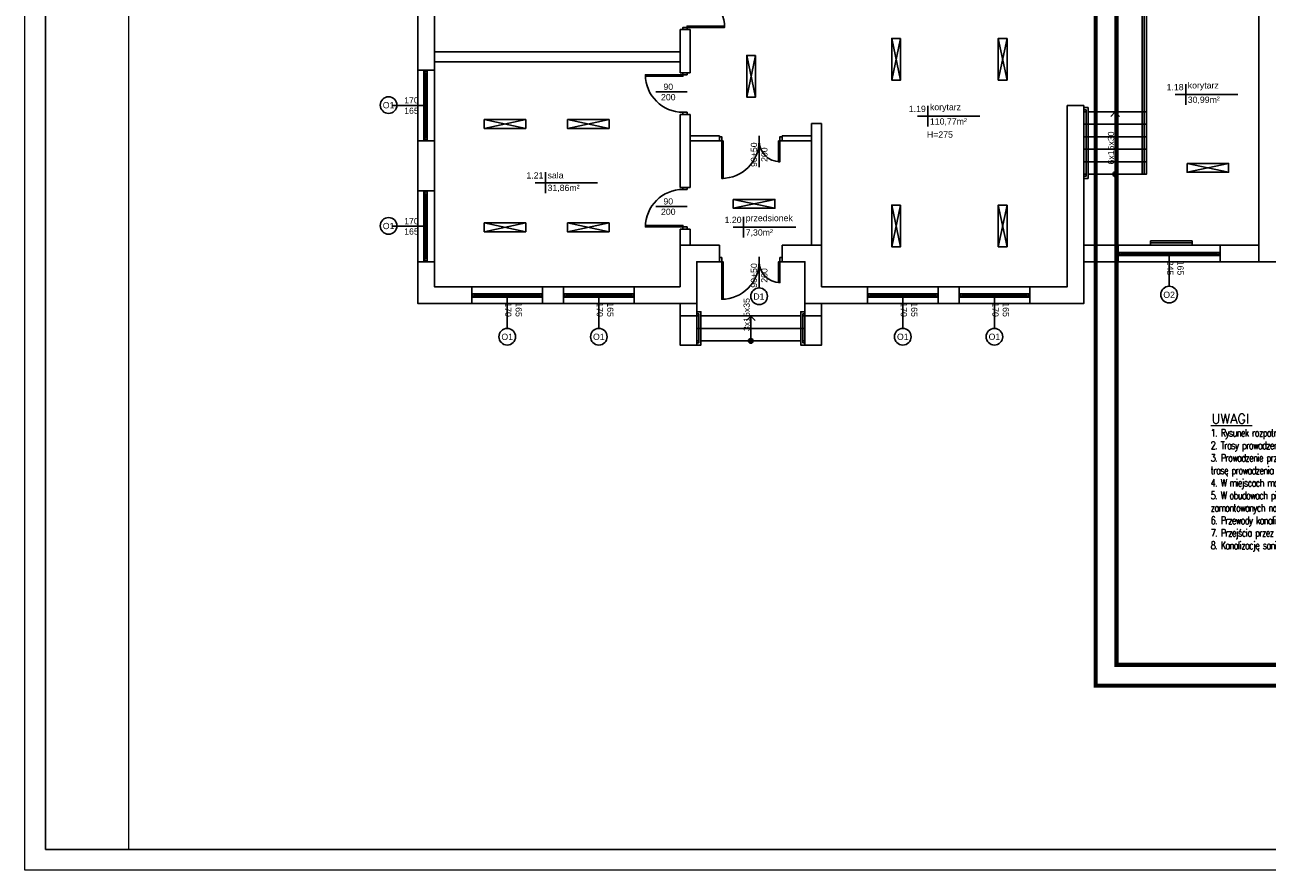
# Model space of a CAD drawing. Header units: millimetres. Extents: x 3698380 to 4312681, y 679670 to 844285.
# Tile 44 of 100: x 3934640 to 3964475, y 766619 to 786914. Entities that reach past the tile are written whole.
import ezdxf
from ezdxf.enums import TextEntityAlignment as Align

# ---------------------------------------------------------------- set-up
doc = ezdxf.new("R2010")
doc.units = ezdxf.units.MM
doc.header["$LTSCALE"] = 10
doc.set_wipeout_variables(frame=1)
doc.linetypes.add('ACAD_ISO03W100', pattern=[30, 12, -18])
for name, color, linetype, lineweight in [('253.Legenda_wodkan$0$_S_opis', 7, 'Continuous', 18), ('HVAC_opis_woda', 4, 'Continuous', 13), ('tabelka', 7, 'Continuous', 9)]:
    doc.layers.add(name, color=color, linetype=linetype, lineweight=lineweight)
for name, color, linetype in [('__INST_opisy', 3, 'Continuous'), ('A_sc_istn', 252, 'Continuous'), ('A_wymiary', 1, 'Continuous')]:
    doc.layers.add(name, color=color, linetype=linetype)
doc.styles.add('253.Legenda_wodkan$0$simplex', font='simplex.shx')
doc.styles.add('OPIS1', font='ROMANS.SHX', dxfattribs={"width": 0.8})
doc.styles.get("Standard").update_dxf_attribs({"font": 'arial.ttf'})
doc.linetypes.add('TRACKS', pattern='A,0.15,[130,ltypeshp.shx,S=0.25,R=0,X=0,Y=0],0.15', length=0.3)

# ---------------------------------------------------------------- blocks, each defined once
blk = doc.blocks.new('*U462')
at = {"color": 252}
for p, q in [((-95, 20), (-100, 20)), ((-100, 15), (-97.5, 15)), ((-97.5, 15), (-97.5, 17.5)), ((-97.5, 17.5), (-95, 17.5)), ((-92.5, 17.5), (-97.5, 17.5)), ((-97.5, 17.5), (-97.5, 12.5)), ((-97.5, 12.5), (-92.5, 12.5)), ((-95, 17.5), (-95, 20)), ((140, 20), (-95, 20)), ((-92.5, 12.5), (-92.5, 17.5)), ((137.5, 17.5), (-92.5, 17.5)), ((-92.5, 15), (137.5, 15)), ((-92.5, 12.5), (137.5, 12.5)), ((-92.5, 12.5), (137.5, 12.5)), ((142.5, 17.5), (137.5, 17.5)), ((137.5, 17.5), (137.5, 12.5)), ((137.5, 12.5), (142.5, 12.5)), ((145, 20), (140, 20)), ((140, 20), (140, 17.5)), ((140, 17.5), (142.5, 17.5)), ((142.5, 17.5), (142.5, 15)), ((142.5, 12.5), (142.5, 17.5)), ((142.5, 15), (145, 15))]:
    blk.add_line(p, q, dxfattribs=at)
for points in [[(-100, 20), (-100, 15), (-97.5, 15)], [(145, 20), (145, 15), (142.5, 15)]]:
    blk.add_lwpolyline(points, dxfattribs=at)
blk = doc.blocks.new('*U338')
at = {"color": 252}
blk.add_lwpolyline([(75, 0), (0, 0)], dxfattribs=at)
for tag, p in [('S', (30, 5)), ('H', (30, -20))]:
    blk.add_attdef(tag, text='', height=15, dxfattribs=at).set_placement(p, align=Align.CENTER)
blk = doc.blocks.new('*U466')
at = {"color": 252}
for p, q in [((-57.5, 20), (-62.5, 20)), ((-62.5, 15), (-60, 15)), ((-60, 15), (-60, 17.5)), ((-60, 17.5), (-57.5, 17.5)), ((-55, 17.5), (-60, 17.5)), ((-60, 17.5), (-60, 12.5)), ((-60, 12.5), (-55, 12.5)), ((-57.5, 17.5), (-57.5, 20)), ((102.5, 20), (-57.5, 20)), ((-55, 12.5), (-55, 17.5)), ((100, 17.5), (-55, 17.5)), ((-55, 15), (100, 15)), ((-55, 12.5), (100, 12.5)), ((-55, 12.5), (100, 12.5)), ((105, 17.5), (100, 17.5)), ((100, 17.5), (100, 12.5)), ((100, 12.5), (105, 12.5)), ((107.5, 20), (102.5, 20)), ((102.5, 20), (102.5, 17.5)), ((102.5, 17.5), (105, 17.5)), ((105, 17.5), (105, 15)), ((105, 12.5), (105, 17.5)), ((105, 15), (107.5, 15))]:
    blk.add_line(p, q, dxfattribs=at)
for points in [[(-62.5, 20), (-62.5, 15), (-60, 15)], [(107.5, 20), (107.5, 15), (105, 15)]]:
    blk.add_lwpolyline(points, dxfattribs=at)
blk = doc.blocks.new('*U194')
blk.add_arc((0, 0), 500, 0, 90)
blk.add_wipeout([(0, 500), (35, 500), (35, 0), (0, 0)])
blk.add_wipeout([(0, 500), (35, 500), (35, 0), (0, 0)])
blk.add_wipeout([(0, 500), (35, 500), (35, 0), (0, 0)])
for points in [[(35, 500), (35, 0), (0, 0), (0, 500)], [(-50, -100), (0, -100), (0, 0), (-50, 0)]]:
    blk.add_lwpolyline(points, close=True)
blk = doc.blocks.new('*U193')
blk.add_arc((0, 0), 900, 0, 90)
blk.add_wipeout([(0, 900), (35, 900), (35, 0), (0, 0)])
blk.add_wipeout([(0, 900), (35, 900), (35, 0), (0, 0)])
blk.add_wipeout([(0, 900), (35, 900), (35, 0), (0, 0)])
for points in [[(35, 900), (35, 0), (0, 0), (0, 900)], [(-50, -100), (0, -100), (0, 0), (-50, 0)]]:
    blk.add_lwpolyline(points, close=True)
blk = doc.blocks.new('*U201')
for points in [[(90, 125), (90, -25), (90, -25), (90, 125)], [(90, 125), (240, 125), (240, -25), (90, -25)]]:
    blk.add_lwpolyline(points, close=True)
blk.add_wipeout([(80, 125), (85, 125), (85, 120), (245, 120), (245, 125), (250, 125), (250, 115), (80, 115)])
blk.add_lwpolyline([(80, 125), (85, 125), (85, 120), (245, 120), (245, 125), (250, 125), (250, 115), (80, 115)], close=True)
blk = doc.blocks.new('*U202')
h = blk.add_hatch(color=256)
h.dxf.hatch_style = 1
h.paths.add_polyline_path([(5.6, 0, 1), (-5.6, 0, 1)])
at = {"linetype": 'ACAD_ISO03W100', "lineweight": 15}
for q in [(-139, 10.6), (-139, -10.6)]:
    blk.add_line((-149.6, 0), q, dxfattribs=at)
blk.add_line((-5.6, 0), (-149.6, 0))
at = {"ltscale": 100}
blk.add_circle((0, 0), 5.61, dxfattribs=at)
blk.add_attdef('OPIS_SCHODÓW', text='', height=15, rotation=180).set_placement((-63.1, -10), align=Align.MIDDLE_CENTER)
blk = doc.blocks.new('*U209')
for points in [[(90, 180), (90, -80), (90, -80), (90, 180)], [(90, 180), (150, 180), (150, -80), (90, -80)]]:
    blk.add_lwpolyline(points, close=True)
for points in [[(80, 180), (85, 180), (85, 175), (155, 175), (155, 180), (160, 180), (160, 170), (80, 170)], [(80, -80), (85, -80), (85, -75), (155, -75), (155, -80), (160, -80), (160, -70), (80, -70)]]:
    blk.add_wipeout(points)
for points in [[(80, 180), (85, 180), (85, 175), (155, 175), (155, 180), (160, 180), (160, 170), (80, 170)], [(80, -80), (85, -80), (85, -75), (155, -75), (155, -80), (160, -80), (160, -70), (80, -70)]]:
    blk.add_lwpolyline(points, close=True)
blk = doc.blocks.new('*U210')
h = blk.add_hatch(color=256)
h.dxf.hatch_style = 1
h.paths.add_polyline_path([(5.6, 0, 1), (-5.6, 0, 1)])
at = {"linetype": 'ACAD_ISO03W100', "lineweight": 15}
for q in [(-49, 10.6), (-49, -10.6)]:
    blk.add_line((-59.6, 0), q, dxfattribs=at)
blk.add_line((-5.6, 0), (-59.6, 0))
at = {"ltscale": 100}
blk.add_circle((0, 0), 5.61, dxfattribs=at)
blk.add_attdef('OPIS_SCHODÓW', text='', height=15, rotation=180).set_placement((-63.1, -10), align=Align.MIDDLE_CENTER)
blk = doc.blocks.new('*U469')
at = {"color": 252}
for points in [[(35, 900), (35, 0), (0, 0), (0, 900)], [(-50, -100), (0, -100), (0, 0), (-50, 0)], [(950, 0), (950, -100), (900, -100), (900, 0)]]:
    blk.add_lwpolyline(points, close=True, dxfattribs=at)
blk.add_arc((0, 0), 900, 0, 90, dxfattribs=at)
blk = doc.blocks.new('d')
at = {"layer": 'A_sc_istn', "color": 252}
for points in [[(3709014.74, 780227.02), (3702314.74, 780227.02), (3702314.74, 805227.02), (3709649.74, 805227.02)], [(3708614.74, 780627.02), (3702714.74, 780627.02), (3702714.74, 804827.02), (3709649.74, 804827.02)], [(3726964.74, 781227.02), (3722514.74, 781227.02), (3722514.74, 787407.02)], [(3708614.74, 785764.05), (3708614.74, 786800.4)], [(3708854.74, 786800.4), (3708614.74, 786800.4)], [(3708854.74, 785764.05), (3708854.74, 786800.4)], [(3713699.7, 786588.17), (3713911.83, 785588.17)], [(3713699.7, 785588.17), (3713911.83, 786588.17)], [(3716255.89, 786588.17), (3716468.02, 785588.17)], [(3716255.89, 785588.17), (3716468.02, 786588.17)], [(3702714.74, 786267.07), (3708614.74, 786267.07)], [(3710218.34, 786179.48), (3710430.47, 785179.48)], [(3710218.34, 785179.48), (3710430.47, 786179.48)], [(3702714.74, 786027.07), (3708614.74, 786027.07)], [(3702314.74, 785827.02), (3702714.74, 785827.02)], [(3708614.74, 785764.05), (3708854.74, 785764.05)], [(3720758.15, 785491.41), (3720758.15, 784991.41)], [(3718314.74, 784977.02), (3718314.74, 780227.02), (3711614.74, 780227.02)], [(3717914.74, 784977.02), (3717914.74, 780627.02), (3712014.74, 780627.02)], [(3714567.17, 784969.88), (3714567.17, 784469.88)], [(3722008.15, 785241.41), (3720508.15, 785241.41)], [(3708614.74, 783012.25), (3708614.74, 784764.05)], [(3708614.74, 784764.05), (3708854.74, 784764.05)], [(3708854.74, 783012.25), (3708854.74, 784764.05)], [(3715817.17, 784719.88), (3714317.17, 784719.88)], [(3703911.48, 784429.15), (3704911.48, 784641.29)], [(3704911.48, 784429.15), (3703911.48, 784641.29)], [(3705911.48, 784429.15), (3706911.48, 784641.29)], [(3706911.48, 784429.15), (3705911.48, 784641.29)], [(3711774.74, 781627.02), (3711774.74, 784547.02)], [(3711774.74, 784547.02), (3712014.74, 784547.02)], [(3712014.74, 781627.02), (3712014.74, 784547.02)], [(3702314.76, 784127.02), (3702714.76, 784127.02)], [(3708854.74, 784247.02), (3709564.74, 784247.02)], [(3708854.74, 784127.02), (3709564.74, 784127.02)], [(3709564.74, 784127.02), (3709564.74, 784247.02)], [(3709564.74, 784127.02), (3709564.74, 784247.02)], [(3711064.74, 784247.02), (3711774.74, 784247.02)], [(3711064.74, 784127.02), (3711064.74, 784247.02)], [(3711064.74, 784127.02), (3711064.74, 784247.02)], [(3711064.74, 784127.02), (3711774.74, 784127.02)], [(3720790, 783375), (3721790, 783587.13)], [(3721790, 783375), (3720790, 783587.13)], [(3705383.81, 783374.74), (3705383.81, 782874.74)], [(3702314.74, 782927.02), (3702714.74, 782927.02)], [(3706633.81, 783124.74), (3705133.81, 783124.74)], [(3708614.74, 783012.25), (3708854.74, 783012.25)], [(3709893.75, 782512.29), (3710893.75, 782724.42)], [(3710893.75, 782512.29), (3709893.75, 782724.42)], [(3713699.7, 782588.17), (3713911.83, 781588.17)], [(3713699.7, 781588.17), (3713911.83, 782588.17)], [(3716255.89, 782588.17), (3716468.02, 781588.17)], [(3716255.89, 781588.17), (3716468.02, 782588.17)], [(3710142.71, 782304.42), (3710142.71, 781804.42)], [(3703911.48, 781948.1), (3704911.48, 782160.23)], [(3704911.48, 781948.1), (3703911.48, 782160.23)], [(3705911.48, 781948.1), (3706911.48, 782160.23)], [(3706911.48, 781948.1), (3705911.48, 782160.23)], [(3708614.74, 781627.02), (3708614.74, 782012.25)], [(3708614.74, 782012.25), (3708854.74, 782012.25)], [(3708854.74, 781627.02), (3708854.74, 782012.25)], [(3711392.71, 782054.42), (3709892.71, 782054.42)], [(3709564.74, 781627.02), (3708614.74, 781627.02), (3708614.74, 780627.02)], [(3709564.74, 781227.02), (3709564.74, 781627.02)], [(3709564.74, 781227.02), (3709564.74, 781627.02)], [(3712014.74, 780627.02), (3712014.74, 781627.02), (3711064.74, 781627.02)], [(3711064.74, 781227.02), (3711064.74, 781627.02)], [(3711064.74, 781227.02), (3711064.74, 781627.02)], [(3722514.74, 781627.02), (3718314.74, 781627.02)], [(3719134.42, 781627.02), (3719134.42, 781227.02)], [(3721584.42, 781627.02), (3721584.42, 781227.02)], [(3702314.76, 781227.02), (3702714.76, 781227.02)], [(3709564.74, 781227.02), (3709014.74, 781227.02), (3709014.74, 780227.02)], [(3711614.74, 780227.02), (3711614.74, 781227.02), (3711064.74, 781227.02)], [(3722514.74, 781227.02), (3718314.74, 781227.02)], [(3703614.74, 780227.02), (3703614.74, 780627.02)], [(3705314.74, 780227.04), (3705314.74, 780627.04)], [(3705814.74, 780227.05), (3705814.74, 780627.05)], [(3707514.74, 780227.07), (3707514.74, 780627.07)], [(3713114.74, 780227.02), (3713114.74, 780627.02)], [(3714814.74, 780227.04), (3714814.74, 780627.04)], [(3715314.74, 780227.05), (3715314.74, 780627.05)], [(3717014.74, 780227.07), (3717014.74, 780627.07)], [(3708614.74, 780227.02), (3708614.74, 779927.02), (3709014.74, 779927.02), (3709014.74, 780227.02)], [(3711614.74, 780227.02), (3711614.74, 779927.02), (3712014.74, 779927.02), (3712014.74, 780227.02)]]:
    blk.add_lwpolyline(points, dxfattribs=at)
for points in [[(3713911.83, 786588.17), (3713911.83, 785588.17), (3713699.7, 785588.17), (3713699.7, 786588.17)], [(3716468.02, 786588.17), (3716468.02, 785588.17), (3716255.89, 785588.17), (3716255.89, 786588.17)], [(3710430.47, 786179.48), (3710430.47, 785179.48), (3710218.34, 785179.48), (3710218.34, 786179.48)], [(3703911.48, 784641.29), (3704911.48, 784641.29), (3704911.48, 784429.15), (3703911.48, 784429.15)], [(3705911.48, 784641.29), (3706911.48, 784641.29), (3706911.48, 784429.15), (3705911.48, 784429.15)], [(3720790, 783587.13), (3721790, 783587.13), (3721790, 783375), (3720790, 783375)], [(3709893.75, 782724.42), (3710893.75, 782724.42), (3710893.75, 782512.29), (3709893.75, 782512.29)], [(3713911.83, 782588.17), (3713911.83, 781588.17), (3713699.7, 781588.17), (3713699.7, 782588.17)], [(3716468.02, 782588.17), (3716468.02, 781588.17), (3716255.89, 781588.17), (3716255.89, 782588.17)], [(3703911.48, 782160.23), (3704911.48, 782160.23), (3704911.48, 781948.1), (3703911.48, 781948.1)], [(3705911.48, 782160.23), (3706911.48, 782160.23), (3706911.48, 781948.1), (3705911.48, 781948.1)], [(3720914.74, 781726.99), (3719914.74, 781726.99), (3719914.74, 781626.99), (3720914.74, 781626.99)]]:
    blk.add_lwpolyline(points, close=True, dxfattribs=at)
at = {"layer": 'A_sc_istn', "color": 252, "linetype": 'TRACKS', "ltscale": 20}
blk.add_lwpolyline([(3720914.74, 781676.99), (3719914.74, 781676.99)], dxfattribs=at)
at = {"layer": 'A_sc_istn', "color": 252}
for centre in [(3701615.72, 784987.2), (3701615.72, 782087.2), (3720360.72, 780437.26), (3704464.74, 779426.98), (3706664.74, 779427.01), (3713964.74, 779426.98), (3716164.74, 779427.01)]:
    blk.add_circle(centre, 200, dxfattribs=at)
at = {"layer": 'A_sc_istn', "color": 252, "xscale": -1}
for p, rotation in [((3708784.74, 786850.4), 270), ((3708684.74, 785714.05), 90)]:
    blk.add_blockref('*U469', p, dxfattribs=dict(at, rotation=rotation))
at = {"layer": 'A_sc_istn', "color": 252, "xscale": -10, "yscale": 10, "zscale": 10}
for name, p, rotation in [('*U466', (3702664.7, 785202.02), 90), ('*U466', (3702664.7, 782302.02), 90), ('*U462', (3720134.42, 781576.99), 180), ('*U466', (3704239.74, 780576.98), 180), ('*U466', (3706439.74, 780577.01), 180), ('*U466', (3713739.74, 780576.98), 180), ('*U466', (3715939.74, 780577.01), 180)]:
    blk.add_blockref(name, p, dxfattribs=dict(at, rotation=rotation))
at = {"layer": 'A_sc_istn', "color": 252, "linetype": 'ACAD_ISO03W100', "xscale": 10, "yscale": 10, "zscale": 10}
for p in [(3708032.57, 785302.76), (3708032.57, 782550.96)]:
    blk.add_blockref('*U338', p, dxfattribs=at).add_auto_attribs({'S': '90', 'H': '200'})
at = {"layer": 'A_sc_istn', "color": 252, "linetype": 'ACAD_ISO03W100'}
ref = blk.add_blockref('*U338', (3702464.7, 784977.02), dxfattribs=dict(at, xscale=-10, yscale=10, zscale=10))
ref.add_attrib('S', '170', dxfattribs={"layer": '0', "color": 252, "height": 150}).set_placement((3702164.7, 785027.02), align=Align.CENTER)
ref.add_attrib('H', '165', dxfattribs={"layer": '0', "color": 252, "height": 150}).set_placement((3702164.7, 784777.02), align=Align.CENTER)
at = {"layer": 'A_sc_istn', "color": 252, "rotation": 90.00000000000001}
blk.add_blockref('*U469', (3708684.74, 782062.25), dxfattribs=at)
at = {"layer": 'A_sc_istn', "color": 252, "linetype": 'ACAD_ISO03W100'}
ref = blk.add_blockref('*U338', (3702464.7, 782077.02), dxfattribs=dict(at, xscale=-10, yscale=10, zscale=10))
ref.add_attrib('S', '170', dxfattribs={"layer": '0', "color": 252, "height": 150}).set_placement((3702164.7, 782127.02), align=Align.CENTER)
ref.add_attrib('H', '165', dxfattribs={"layer": '0', "color": 252, "height": 150}).set_placement((3702164.7, 781877.02), align=Align.CENTER)
ref = blk.add_blockref('*U338', (3720359.42, 781377), dxfattribs=dict(at, xscale=-10, yscale=10, zscale=10, rotation=90))
ref.add_attrib('S', '245', dxfattribs={"layer": '0', "color": 252, "height": 150, "rotation": 270}).set_placement((3720309.42, 781077), align=Align.CENTER)
ref.add_attrib('H', '165', dxfattribs={"layer": '0', "color": 252, "height": 150, "rotation": 270}).set_placement((3720559.42, 781077), align=Align.CENTER)
ref = blk.add_blockref('*U338', (3704464.74, 780376.98), dxfattribs=dict(at, xscale=-10, yscale=10, zscale=10, rotation=90))
ref.add_attrib('S', '170', dxfattribs={"layer": '0', "color": 252, "height": 150, "rotation": 270}).set_placement((3704414.74, 780076.98), align=Align.CENTER)
ref.add_attrib('H', '165', dxfattribs={"layer": '0', "color": 252, "height": 150, "rotation": 270}).set_placement((3704664.74, 780076.98), align=Align.CENTER)
ref = blk.add_blockref('*U338', (3706664.74, 780377.01), dxfattribs=dict(at, xscale=-10, yscale=10, zscale=10, rotation=90))
ref.add_attrib('S', '170', dxfattribs={"layer": '0', "color": 252, "height": 150, "rotation": 270}).set_placement((3706614.74, 780077.01), align=Align.CENTER)
ref.add_attrib('H', '165', dxfattribs={"layer": '0', "color": 252, "height": 150, "rotation": 270}).set_placement((3706864.74, 780077.01), align=Align.CENTER)
ref = blk.add_blockref('*U338', (3713964.74, 780376.98), dxfattribs=dict(at, xscale=-10, yscale=10, zscale=10, rotation=90))
ref.add_attrib('S', '170', dxfattribs={"layer": '0', "color": 252, "height": 150, "rotation": 270}).set_placement((3713914.74, 780076.98), align=Align.CENTER)
ref.add_attrib('H', '165', dxfattribs={"layer": '0', "color": 252, "height": 150, "rotation": 270}).set_placement((3714164.74, 780076.98), align=Align.CENTER)
ref = blk.add_blockref('*U338', (3716164.74, 780377.01), dxfattribs=dict(at, xscale=-10, yscale=10, zscale=10, rotation=90))
ref.add_attrib('S', '170', dxfattribs={"layer": '0', "color": 252, "height": 150, "rotation": 270}).set_placement((3716114.74, 780077.01), align=Align.CENTER)
ref.add_attrib('H', '165', dxfattribs={"layer": '0', "color": 252, "height": 150, "rotation": 270}).set_placement((3716364.74, 780077.01), align=Align.CENTER)
at = {"layer": 'A_sc_istn', "color": 252}
for s, width, insert, char_height, attachment_point in [('{\\H0.5x;1.18}', 232.5953, (3720708.15, 785341.41), 300, 9), ('{\\H0.5x;korytarz}', 232.5953, (3720808.15, 785341.41), 300, 7), ('{\\H0.5x;O1}', 232.5953, (3701476.02, 784907.24), 300, 7), ('{\\H0.5x;1.19}', 232.5953, (3714517.17, 784819.88), 300, 9), ('{\\H0.5x;korytarz}', 232.5953, (3714617.17, 784819.88), 300, 7), ('{\\H0.5x;30,99m²}', 232.5953, (3720808.15, 785191.41), 300, 1), ('{\\H0.5x;110,77m²}', 232.5953, (3714617.17, 784669.88), 300, 1), ('H=275', 129.7048, (3714856.3, 784278.49), 150, 5), ('{\\H0.5x;1.21}', 232.5953, (3705333.81, 783224.74), 300, 9), ('{\\H0.5x;sala}', 232.5953, (3705433.81, 783224.74), 300, 7), ('{\\H0.5x;31,86m²}', 232.5953, (3705433.81, 783074.74), 300, 1), ('{\\H0.5x;1.20}', 232.5953, (3710092.71, 782154.42), 300, 9), ('{\\H0.5x;przedsionek}', 232.5953, (3710192.71, 782154.42), 300, 7), ('{\\H0.5x;O1}', 232.5953, (3701476.02, 782007.24), 300, 7), ('{\\H0.5x;7,30m²}', 232.5953, (3710192.71, 782004.42), 300, 1), ('{\\H0.5x;O2}', 232.5953, (3720221.02, 780357.3), 300, 7), ('{\\H0.5x;O1}', 232.5953, (3704325.04, 779347.02), 300, 7), ('{\\H0.5x;O1}', 232.5953, (3706525.04, 779347.05), 300, 7), ('{\\H0.5x;O1}', 232.5953, (3713825.04, 779347.02), 300, 7), ('{\\H0.5x;O1}', 232.5953, (3716025.04, 779347.05), 300, 7)]:
    blk.add_mtext_dynamic_manual_height_columns(s, width=width, gutter_width=12.5, heights=[0], dxfattribs=dict(at, insert=insert, char_height=char_height, attachment_point=attachment_point))
at = {"layer": 'A_sc_istn', "color": 252, "xscale": -10, "yscale": 10, "zscale": 10, "rotation": 90}
for name, p in [('*U201', (3719564.74, 785727.02)), ('*U209', (3710814.74, 780827.02))]:
    blk.add_blockref(name, p, dxfattribs=at)
at = {"layer": 'A_sc_istn', "color": 252, "rotation": 180}
for p in [(3711014.74, 784127.02), (3711014.74, 781227.02)]:
    blk.add_blockref('*U194', p, dxfattribs=at)
at = {"layer": 'A_sc_istn', "color": 252}
for points in [[(3719814.74, 784827.02), (3719814.74, 787677.02)], [(3718314.74, 787627.02), (3719764.74, 787627.02), (3719764.74, 783327.02)], [(3718314.74, 787577.02), (3719714.74, 787577.02), (3719714.74, 783327.02)], [(3718314.74, 784977.02), (3717914.74, 784977.02)], [(3719814.74, 784527.02), (3718314.74, 784527.02)], [(3719814.74, 784227.02), (3718314.74, 784227.02)], [(3719814.74, 783927.02), (3718314.74, 783927.02)], [(3719814.74, 783627.02), (3718314.74, 783627.02)], [(3708614.74, 779927.02), (3708614.74, 779227.02), (3709014.74, 779227.02), (3709014.74, 779927.02)], [(3712014.74, 779927.02), (3712014.74, 779227.02), (3711614.74, 779227.02), (3711614.74, 779927.02)], [(3711614.74, 779627.02), (3709014.74, 779627.02)]]:
    blk.add_lwpolyline(points, dxfattribs=at)
at = {"layer": 'A_sc_istn', "color": 252, "xscale": 10, "yscale": 10, "zscale": 10, "rotation": 270}
blk.add_blockref('*U202', (3719064.74, 783327.02), dxfattribs=at).add_auto_attribs({'OPIS_SCHODÓW': '6x15x30'})
at = {"layer": 'A_sc_istn', "color": 252, "xscale": -1, "rotation": 180}
for p in [(3709614.74, 784127.02), (3709614.74, 781227.02)]:
    blk.add_blockref('*U193', p, dxfattribs=at)
at = {"layer": 'A_sc_istn', "color": 252}
blk.add_circle((3710514.74, 780397.02), 200, dxfattribs=at)
at = {"layer": 'A_sc_istn', "color": 252, "xscale": 10, "yscale": 10, "zscale": 10}
for name, p, rotation, values in [('*U338', (3710514.74, 783497.02), 90, {'S': '90+50', 'H': '200'}), ('*U338', (3710514.74, 780597.02), 90, {'S': '90+50', 'H': '200'}), ('*U210', (3710314.74, 779327.02), 270, {'OPIS_SCHODÓW': '3x15x35'})]:
    blk.add_blockref(name, p, dxfattribs=dict(at, rotation=rotation)).add_auto_attribs(values)
at = {"layer": 'A_sc_istn', "color": 252, "insert": (3710375.03, 780317.06), "char_height": 300, "attachment_point": 7}
blk.add_mtext_dynamic_manual_height_columns('{\\H0.5x;D1}', width=232.5953, gutter_width=12.5, heights=[0], dxfattribs=at)

msp = doc.modelspace()

# ---------------------------------------------------------------- block references
at = {"layer": 'A_wymiary'}
msp.add_blockref('d', (241760, 0), dxfattribs=at)

# ---------------------------------------------------------------- next in the draw order: linework, layer by layer
at = {"layer": '253.Legenda_wodkan$0$_S_opis'}
msp.add_line((3963126, 777291), (3964117, 777291), dxfattribs=at)
at = {"layer": '__INST_opisy', "ltscale": 2, "const_width": 100}
msp.add_lwpolyline([(3960356, 800750), (4002356, 800750), (4002356, 771050), (3960356, 771050), (3960356, 800750)], dxfattribs=at)
msp.add_lwpolyline([(3960856, 800250), (4001856, 800250), (4001856, 771550), (3960856, 771550)], close=True, dxfattribs=at)
at = {"layer": 'DEFPOINTS'}
msp.add_lwpolyline([(3935140, 767119), (3935140, 825519), (4024140, 825519), (4024140, 767119)], close=True, dxfattribs=at)
at = {"layer": 'tabelka'}
for points in [[(3934640, 766619), (3934640, 826019), (4024640, 826019), (4024640, 766619)], [(3937140, 767119), (3937140, 825519), (4024140, 825519), (4024140, 767119)]]:
    msp.add_lwpolyline(points, close=True, dxfattribs=at)

# ---------------------------------------------------------------- next in the draw order: texts
at = {"layer": '253.Legenda_wodkan$0$_S_opis', "style": '253.Legenda_wodkan$0$simplex'}
msp.add_text('UWAGI', height=226.2, dxfattribs=at).set_placement((3963140, 777345))
at = {"layer": 'HVAC_opis_woda', "color": 0, "insert": (3963118, 777208), "char_height": 180, "attachment_point": 1, "rotation": 360, "style": 'OPIS1'}
msp.add_mtext_dynamic_manual_height_columns('{\\T0.85;1. Rysunek rozpatrywać razem z projektami pozostałych branż oraz opisem technicznym \\P2. Trasy prowadzenia instalacji w razie kolizji korygować na bieżąco na budowie\\P3. Prowadzenie przewodów na rysunku pokazano schematycznie w celu zachowania czytelności opracowania. Dokładną trasę prowadzenia ruraży ustalić w trakcie wykonywania prac montażowych\\P4. W miejscach montażu armatury na przewodach należy przewidzieć dostęp do tej armatury\\P5. W obudowach pionów kanalizacyjnych i ściankach instalacyjnych wykonać otwory umozliwiające dostęp do rewizji zamontowanych na pionach kanalizacyjnych\\P6. Przewody kanalizacyjne prowadzone poza ściankami instalacyjnymi należy obudować estetycznie\\P7. Przejścia przez przegrody i fundamenty wykonać w tulei ochronnej\\P8. Kanalizację sanitarną włączyć do istniejącej zewnętrznej instalacji kanalizacji po uwczesnym sprawdzeniu rzędnych w terenie}', width=11134.99, gutter_width=11473, heights=[3596], dxfattribs=at)

doc.saveas('drawing.dxf')
